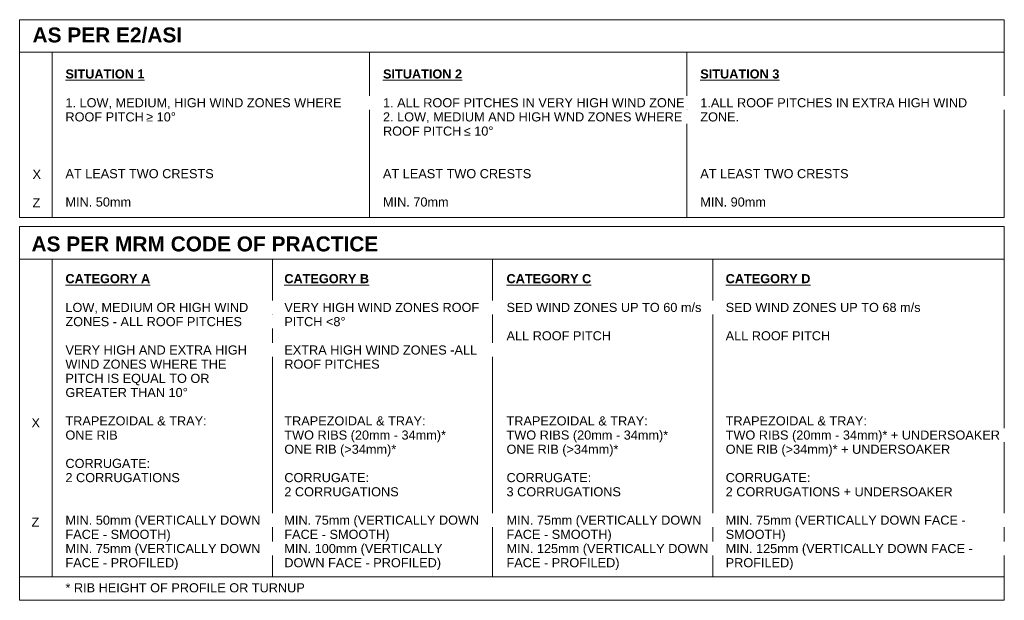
# Model space of a CAD drawing. Header units: millimetres. Extents: x 4060 to 5599, y 2249 to 3428.
# Tile 3 of 3: x 5296 to 5599, y 2249 to 2427. Entities that reach past the tile are written whole.
import ezdxf

# ---------------------------------------------------------------- set-up
doc = ezdxf.new("R2010")
doc.units = ezdxf.units.MM
doc.layers.add('A-ANNO-NOTE', color=131, linetype='Continuous', lineweight=9)
doc.styles.add('Arial_3', font='arial.ttf', dxfattribs={"height": 2.8})
doc.styles.add('Arial_B', font='arialbd.ttf', dxfattribs={"height": 4.6})
doc.styles.add('Arial_B_1', font='arialbd.ttf', dxfattribs={"height": 2.8})

# ---------------------------------------------------------------- blocks, each defined once
blk = doc.blocks.new('Legend YZ - Legend YZ-5483672-YZ')
at = {"layer": 'A-ANNO-NOTE'}
for p, q in [((3916.7, 2427.29), (4219.76, 2427.29)), ((3916.7, 2427.29), (3916.7, 2366.42)), ((4219.76, 2366.42), (4219.76, 2427.29)), ((3916.7, 2417.29), (4219.76, 2417.29)), ((3926.7, 2417.29), (3926.7, 2366.42)), ((4024.39, 2417.29), (4024.39, 2366.42)), ((4122.07, 2417.29), (4122.07, 2366.42)), ((3916.7, 2366.42), (4219.76, 2366.42)), ((3916.7, 2363.6), (3916.7, 2255.79)), ((3916.7, 2363.6), (4219.76, 2363.6)), ((4219.76, 2363.6), (4219.76, 2255.79)), ((3916.7, 2353.6), (4219.76, 2353.6)), ((3926.7, 2353.6), (3926.7, 2255.79)), ((3994.49, 2353.6), (3994.49, 2255.79)), ((4062.27, 2353.6), (4062.27, 2255.79)), ((4130.06, 2255.79), (4130.06, 2353.6)), ((3916.7, 2248.56), (3916.7, 2255.79)), ((3916.7, 2255.79), (4219.76, 2255.79)), ((4219.76, 2248.56), (4219.76, 2255.79)), ((3916.7, 2248.56), (4219.76, 2248.56))]:
    blk.add_line(p, q, dxfattribs=at)
at = {"layer": 'A-ANNO-NOTE', "attachment_point": 1, "bg_fill": 3, "box_fill_scale": 1.25, "bg_fill_color": 9, "bg_fill_true_color": 13158600, "bg_fill_transparency": 0}
for s, insert, char_height, width, style in [('AS PER E2/ASI', (3920.66, 2424.89), 4.6, 54.5147, 'Arial_B'), ('\\LSITUATION 1', (3930.79, 2411.99), 2.8, 28.5401, 'Arial_B_1'), ('\\LSITUATION 2', (4028.53, 2411.99), 2.8, 28.5401, 'Arial_B_1'), ('\\LSITUATION 3', (4126.19, 2411.99), 2.8, 28.5401, 'Arial_B_1'), ('1. LOW, MEDIUM, HIGH WIND ZONES WHERE ', (3930.79, 2403.13), 2.8, 102.616, 'Arial_3'), ('1. ALL ROOF PITCHES IN VERY HIGH WIND ZONE', (4028.53, 2403.13), 2.8, 110.1519, 'Arial_3'), ('1.ALL ROOF PITCHES IN EXTRA HIGH WIND ', (4126.19, 2403.13), 2.8, 98.9282, 'Arial_3'), ('X', (3920.66, 2381.08), 2.8, 0.8017, 'Arial_3'), ('AT LEAST TWO CRESTS', (3930.79, 2381.3), 2.8, 55.1561, 'Arial_3'), ('AT LEAST TWO CRESTS', (4028.53, 2381.3), 2.8, 55.1561, 'Arial_3'), ('AT LEAST TWO CRESTS', (4126.19, 2381.3), 2.8, 55.1561, 'Arial_3'), ('Z', (3920.66, 2372.35), 2.8, 0.8017, 'Arial_3'), ('MIN. 50mm', (3930.79, 2372.57), 2.8, 23.8903, 'Arial_3'), ('MIN. 70mm', (4028.53, 2372.57), 2.8, 23.8903, 'Arial_3'), ('MIN. 90mm ', (4126.19, 2372.57), 2.8, 25.173, 'Arial_3'), ('AS PER MRM CODE OF PRACTICE', (3920.34, 2360.56), 4.6, 127.6286, 'Arial_B'), ('\\LCATEGORY A', (3930.79, 2348.98), 2.8, 30.4641, 'Arial_B_1'), ('\\LCATEGORY B', (3998.16, 2348.98), 2.8, 30.6245, 'Arial_B_1'), ('\\LCATEGORY C', (4066.55, 2348.98), 2.8, 30.7848, 'Arial_B_1'), ('\\LCATEGORY D', (4134, 2348.98), 2.8, 30.7848, 'Arial_B_1'), ('LOW, MEDIUM OR HIGH WIND ', (3930.79, 2340.12), 2.8, 68.3038, 'Arial_3'), ('VERY HIGH WIND ZONES ROOF ', (3998.16, 2340.12), 2.8, 71.9915, 'Arial_3'), ('SED WIND ZONES UP TO 60 m/s', (4066.55, 2340.12), 2.8, 71.8312, 'Arial_3'), ('SED WIND ZONES UP TO 68 m/s', (4134, 2340.12), 2.8, 71.8312, 'Arial_3'), ('ALL ROOF PITCH', (4066.55, 2331.39), 2.8, 38.3207, 'Arial_3'), ('ALL ROOF PITCH', (4134, 2331.39), 2.8, 38.3207, 'Arial_3'), ('VERY HIGH AND EXTRA HIGH ', (3930.79, 2327.02), 2.8, 67.3417, 'Arial_3'), ('EXTRA HIGH WIND ZONES -ALL ', (3998.16, 2327.02), 2.8, 71.9915, 'Arial_3'), ('X', (3920.34, 2304.59), 2.8, 0.8017, 'Arial_3'), ('TRAPEZOIDAL & TRAY:', (3930.79, 2305.19), 2.8, 51.6287, 'Arial_3'), ('TRAPEZOIDAL & TRAY:', (3998.16, 2305.19), 2.8, 51.6287, 'Arial_3'), ('TRAPEZOIDAL & TRAY:', (4066.55, 2305.19), 2.8, 51.6287, 'Arial_3'), ('TRAPEZOIDAL & TRAY:', (4134, 2305.19), 2.8, 51.6287, 'Arial_3'), ('CORRUGATE:', (3930.79, 2292.1), 2.8, 31.2658, 'Arial_3'), ('CORRUGATE:', (3998.16, 2287.73), 2.8, 31.2658, 'Arial_3'), ('CORRUGATE:', (4066.55, 2287.73), 2.8, 31.2658, 'Arial_3'), ('CORRUGATE:', (4134, 2287.73), 2.8, 31.2658, 'Arial_3'), ('Z', (3920.34, 2274.03), 2.8, 0.8017, 'Arial_3'), ('MIN. 50mm (VERTICALLY DOWN ', (3930.79, 2274.64), 2.8, 72.7932, 'Arial_3'), ('MIN. 75mm (VERTICALLY DOWN ', (3998.16, 2274.64), 2.8, 71.9915, 'Arial_3'), ('MIN. 75mm (VERTICALLY DOWN ', (4066.55, 2274.64), 2.8, 72.7932, 'Arial_3'), ('MIN. 75mm (VERTICALLY DOWN FACE - ', (4134, 2274.64), 2.8, 89.308, 'Arial_3'), ('* RIB HEIGHT OF PROFILE OR TURNUP', (3930.79, 2253.82), 2.8, 87.5443, 'Arial_3')]:
    blk.add_mtext(s, dxfattribs=dict(at, insert=insert, char_height=char_height, width=width, style=style))
at = {"layer": 'A-ANNO-NOTE', "char_height": 2.8, "attachment_point": 1, "style": 'Arial_3', "bg_fill": 3, "box_fill_scale": 1.25, "bg_fill_color": 9, "bg_fill_true_color": 13158600, "bg_fill_transparency": 0}
for s, insert, width in [('ROOF PITCH ', (3930.79, 2398.77), 30.1435), ('≥', (3955.66, 2398.77), 2.5654), ('2. LOW, MEDIUM AND HIGH WND ZONES WHERE ', (4028.53, 2398.77), 110.1519), ('ZONE.', (4126.19, 2398.77), 14.27), ('ZONES - ALL ROOF PITCHES', (3930.79, 2335.75), 64.616), ('PITCH <8°', (3998.16, 2335.75), 22.4473), ('WIND ZONES WHERE THE ', (3930.79, 2322.66), 60.9282), ('ROOF PITCHES', (3998.16, 2322.66), 34.9536), ('ONE RIB ', (3930.79, 2300.83), 20.2025), ('TWO RIBS (20mm - 34mm)* ', (3998.16, 2300.83), 61.4093), ('TWO RIBS (20mm - 34mm)* ', (4066.55, 2300.83), 61.4093), ('TWO RIBS (20mm - 34mm)* + UNDERSOAKER', (4134, 2300.83), 101.173), ('2 CORRUGATIONS  ', (3930.79, 2287.73), 44.5738), ('2 CORRUGATIONS', (3998.16, 2283.37), 42.0084), ('3 CORRUGATIONS', (4066.55, 2283.37), 42.0084), ('2 CORRUGATIONS + UNDERSOAKER', (4134, 2283.37), 83.0548), ('FACE - SMOOTH)', (3930.79, 2270.27), 38.6413), ('FACE - SMOOTH)', (3998.16, 2270.27), 38.6413), ('FACE - SMOOTH)', (4066.55, 2270.27), 38.6413), ('SMOOTH)', (4134, 2270.27), 22.1266)]:
    blk.add_mtext(s, dxfattribs=dict(at, insert=insert, width=width))
for s, insert, width in [(' 10°', (3957.77, 2398.77), 8.3376), ('ROOF PITCH ', (4028.53, 2394.4), 30.1435), ('≤', (4053.4, 2394.4), 2.5654), ('PITCH IS EQUAL TO OR ', (3930.79, 2318.29), 54.0337), ('ONE RIB (>34mm)* ', (3998.16, 2296.46), 42.3291), ('ONE RIB (>34mm)* ', (4066.55, 2296.46), 42.3291), ('ONE RIB (>34mm)* + UNDERSOAKER', (4134, 2296.46), 82.0928), ('MIN. 75mm (VERTICALLY DOWN ', (3930.79, 2265.9), 72.7932), ('MIN. 100mm (VERTICALLY ', (3998.16, 2265.9), 58.8439), ('MIN. 125mm (VERTICALLY DOWN ', (4066.55, 2265.9), 75.3586), ('MIN. 125mm (VERTICALLY DOWN FACE - ', (4134, 2265.9), 91.8734)]:
    blk.add_mtext(s, dxfattribs=dict(at, insert=insert, width=width))
for s, insert, width in [(' 10°', (4055.52, 2394.4), 8.3376), ('GREATER THAN 10°', (3930.79, 2313.93), 45.0548), ('FACE - PROFILED)', (3930.79, 2261.54), 41.2067), ('DOWN FACE - PROFILED)', (3998.16, 2261.54), 57.7215), ('FACE - PROFILED)', (4066.55, 2261.54), 41.2067), ('PROFILED)', (4134, 2261.54), 24.692)]:
    blk.add_mtext(s, dxfattribs=dict(at, insert=insert, width=width))

msp = doc.modelspace()

# ---------------------------------------------------------------- block references
at = {"layer": 'A-ANNO-NOTE'}
msp.add_blockref('Legend YZ - Legend YZ-5483672-YZ', (1379.46, 0), dxfattribs=at)

doc.saveas('drawing.dxf')
